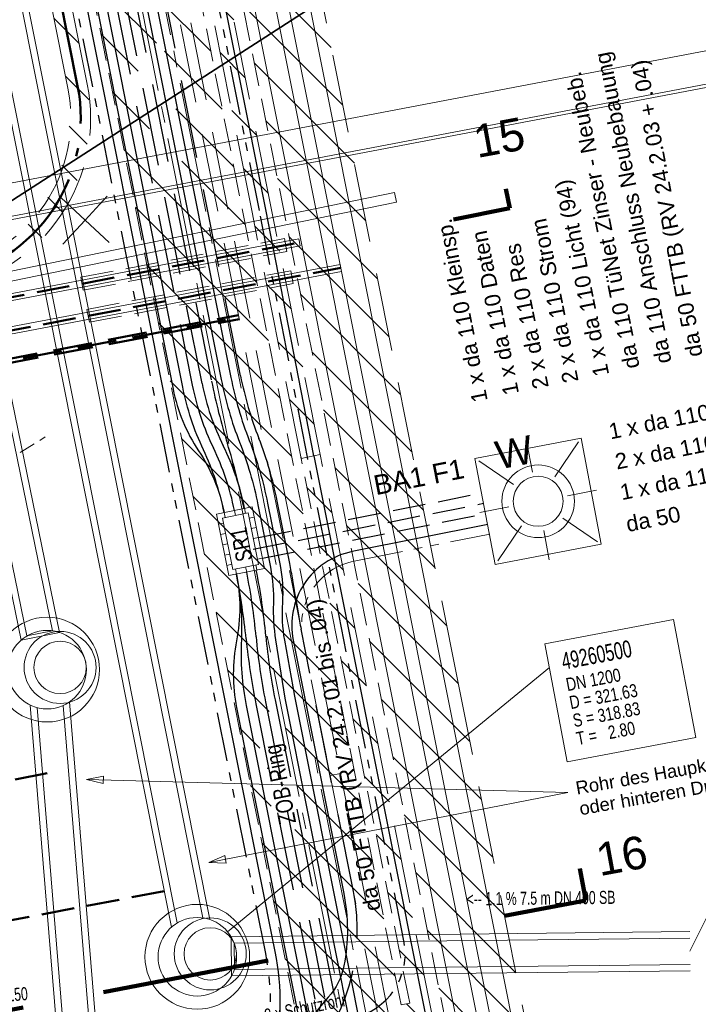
# Model space of a CAD drawing. Extents: x 3503739 to 3504470, y 5375172 to 5375561.
# Tile 106 of 142: x 3504189 to 3504199, y 5375432 to 5375447. Entities that reach past the tile are written whole.
import ezdxf

# ---------------------------------------------------------------- set-up
doc = ezdxf.new("R2010")
doc.units = 0
doc.header["$MEASUREMENT"] = 0
for name, pattern in [('1', [1.4, 0.5, -0.2, 0.5, -0.2]), ('103', [3.37501, 2.50001, -0.375, 0.125, -0.375]), ('2', [3.4, 1.2, -0.5, 1.2, -0.5]), ('211', [5, 3.75, -1.25]), ('237', [1.5, 0.75, -0.18, 0.13, -0.13, 0.13, -0.18]), ('3', [5.4, 2, -0.7, 2, -0.7]), ('48', [0.7001, 0.2501, -0.1, 0.25, -0.1]), ('49', [1.7001, 0.6001, -0.25, 0.6, -0.25]), ('85', [2.7501, 2.0001, -0.25, 0.25, -0.25]), ('97', [1.31251, 0.87501, -0.1875, 0.0625, -0.1875])]:
    doc.linetypes.add(name, pattern=pattern)
for name, color, linetype in [('$_LISY_$_TMP', 7, 'Continuous'), ('2WP_STR_LEER_STI', 7, 'Continuous'), ('68_BT_GEBPKT', 7, 'Continuous'), ('_4WP_ALLGEMEIN', 7, 'Continuous'), ('_4WP_FW_PLANUN', 7, 'Continuous'), ('_4WP_GRABEN', 7, 'Continuous'), ('_4WP_KANAL_STILL', 7, 'Continuous'), ('_4WP_KANALISATIO', 7, 'Continuous'), ('_4WP_KANCAD', 7, 'Continuous'), ('_4WP_KANCAD-T', 7, 'Continuous'), ('_4WP_KANCAD_', 7, 'Continuous'), ('_4WP_LICHT-KSR', 7, 'Continuous'), ('_4WP_LICHT-LAMPE', 7, 'Continuous'), ('_4WP_SCHNITTF_HR', 7, 'Continuous'), ('_4WP_STADT_BEW_S', 7, 'Continuous'), ('_4WP_STADT_DATEN', 7, 'Continuous'), ('_4WP_STADT_FTT3', 7, 'Continuous'), ('_4WP_STADT_KLEIN', 7, 'Continuous'), ('_4WP_STADT_RESER', 7, 'Continuous'), ('_4WP_STADT_SCHAS', 7, 'Continuous'), ('_4WP_STADT_STROM', 7, 'Continuous'), ('_4WP_STADT_WASSE', 7, 'Continuous'), ('_4WP_SWT-WASSER', 7, 'Continuous'), ('_4WP_T_NET', 7, 'Continuous'), ('_4WP_TELEKOM', 7, 'Continuous'), ('_KLETT211213', 7, 'Continuous'), ('_OST_2__CLIPPING', 7, 'Continuous'), ('AUSSCHNITT_OST_2', 7, 'Continuous'), ('K_FLURSTUECKE', 7, 'Continuous')]:
    doc.layers.add(name, color=color, linetype=linetype)
doc.styles.add('132', font='TXT', dxfattribs={"width": 0.7, "height": 0.2})
doc.styles.add('133', font='TXT', dxfattribs={"width": 0.7, "height": 0.26})
doc.styles.add('134', font='TXT', dxfattribs={"width": 0.8, "height": 0.2})
doc.styles.add('178', font='ARIAL.TTF', dxfattribs={"height": 0.24})
doc.styles.add('184', font='ARIAL.TTF', dxfattribs={"height": 0.2})
doc.styles.add('219', font='ARIAL.TTF', dxfattribs={"height": 0.24})
doc.styles.add('30', font='ARIAL.TTF', dxfattribs={"height": 0.43})
doc.styles.add('32', font='TXT', dxfattribs={"width": 0.8, "height": 0.25})
doc.styles.add('385', font='TXT', dxfattribs={"width": 0.8, "height": 0.26})
doc.styles.add('431', font='ARIAL.TTF', dxfattribs={"height": 0.3})
doc.styles.add('434', font='ARIAL.TTF', dxfattribs={"height": 0.24})
doc.styles.add('437', font='ARIAL.TTF', dxfattribs={"height": 0.24})
doc.styles.add('438', font='ARIAL.TTF', dxfattribs={"height": 0.5})
doc.styles.add('450', font='ARIAL.TTF', dxfattribs={"height": 0.24})
doc.styles.add('547', font='ARIAL.TTF', dxfattribs={"width": 0.7, "height": 0.2})
doc.styles.add('55', font='ARIAL.TTF', dxfattribs={"height": 0.24})
doc.styles.add('82', font='TXT', dxfattribs={"width": 0.7, "height": 0.2})
doc.styles.add('83', font='ARIAL.TTF', dxfattribs={"height": 0.24})

# ---------------------------------------------------------------- blocks, each defined once
blk = doc.blocks.new('_X23')
at = {"color": 32, "linetype": 'Continuous', "lineweight": 9}
for p, q in [((-3.498, 17.016), (-3.498, 17.016)), ((-3.322, 16.132), (-3.704, 16.515)), ((-3.145, 15.249), (-3.528, 15.631)), ((-2.969, 14.366), (-3.351, 14.748)), ((-2.793, 13.482), (-3.175, 13.864)), ((-2.616, 12.599), (-2.999, 12.981)), ((-2.44, 11.715), (-2.822, 12.097)), ((-2.264, 10.832), (-2.646, 11.214)), ((-2.087, 9.948), (-2.47, 10.331)), ((-1.911, 9.065), (-2.293, 9.447)), ((-1.735, 8.182), (-2.182, 8.628))]:
    blk.add_line(p, q, dxfattribs=at)
blk = doc.blocks.new('_X24')
at = {"color": 32, "linetype": 'Continuous', "lineweight": 9}
for p, q in [((3.329, -20.77), (1.801, -19.241)), ((3.506, -21.653), (1.977, -20.125)), ((3.682, -22.537), (2.153, -21.008)), ((3.858, -23.42), (2.33, -21.891)), ((4.035, -24.304), (2.506, -22.775)), ((4.211, -25.187), (2.682, -23.658)), ((4.387, -26.07), (2.859, -24.542)), ((4.564, -26.954), (3.035, -25.425)), ((4.74, -27.837), (3.211, -26.309)), ((4.916, -28.721), (3.387, -27.192)), ((5.093, -29.604), (3.564, -28.075)), ((5.269, -30.488), (3.74, -28.959)), ((5.445, -31.371), (3.916, -29.842)), ((5.622, -32.254), (4.093, -30.726)), ((5.798, -33.138), (4.269, -31.609)), ((5.974, -34.021), (4.445, -32.492)), ((6.15, -34.905), (4.622, -33.376)), ((6.327, -35.788), (4.798, -34.259)), ((6.503, -36.672), (4.974, -35.143))]:
    blk.add_line(p, q, dxfattribs=at)
blk = doc.blocks.new('_X25')
at = {"color": 32, "linetype": 'Continuous', "lineweight": 9}
for p, q in [((2.036, 3.451), (1.654, 3.833)), ((2.188, 2.591), (1.83, 2.95)), ((2.158, 1.915), (1.883, 2.19)), ((2.007, 1.358), (1.772, 1.593)), ((1.778, 0.881), (1.556, 1.102)), ((1.464, 0.487), (1.259, 0.692))]:
    blk.add_line(p, q, dxfattribs=at)
blk = doc.blocks.new('_X26')
at = {"color": 32, "linetype": 'Continuous', "lineweight": 9}
for p, q in [((-1.029, 6.699), (-1.411, 7.081)), ((-0.852, 5.816), (-1.234, 6.198)), ((-0.676, 4.932), (-1.058, 5.314)), ((-0.5, 4.049), (-0.882, 4.431)), ((-0.324, 3.166), (-0.706, 3.548)), ((-0.148, 2.283), (-0.53, 2.665)), ((0.027, 1.401), (-0.355, 1.782)), ((0.203, 0.518), (-0.179, 0.9)), ((0.011, 0.002), (-0.003, 0.017))]:
    blk.add_line(p, q, dxfattribs=at)
blk = doc.blocks.new('_X27')
at = {"color": 32, "linetype": 'Continuous', "lineweight": 9}
for p, q in [((-3.117, 15.616), (-5.148, 17.647)), ((-3.948, 15.74), (-4.972, 16.764)), ((-4.228, 15.313), (-4.796, 15.881)), ((-2.941, 14.733), (-3.825, 15.617)), ((-4.052, 14.43), (-4.62, 14.998)), ((-2.764, 13.849), (-3.649, 14.734)), ((-2.412, 12.083), (-4.444, 14.115)), ((-2.588, 12.966), (-3.558, 13.936)), ((-2.235, 11.199), (-4.268, 13.232)), ((-2.059, 10.316), (-4.092, 12.349)), ((-1.883, 9.432), (-3.916, 11.466)), ((-1.706, 8.549), (-3.74, 10.583)), ((-1.53, 7.665), (-3.564, 9.7)), ((-1.354, 6.782), (-3.388, 8.816)), ((-1.177, 5.899), (-3.212, 7.933)), ((-1.001, 5.015), (-3.036, 7.05)), ((-2.223, 5.53), (-2.86, 6.167)), ((-2.369, 4.969), (-2.684, 5.284)), ((-0.825, 4.132), (-1.965, 5.272)), ((-2.192, 4.085), (-2.508, 4.401)), ((-0.648, 3.248), (-1.789, 4.389)), ((-0.472, 2.365), (-1.833, 3.726)), ((-0.296, 1.481), (-2.332, 3.518)), ((-0.119, 0.598), (-2.157, 2.635)), ((-0.191, -0.038), (-1.981, 1.752))]:
    blk.add_line(p, q, dxfattribs=at)
blk = doc.blocks.new('2018')
at = {"color": 1, "linetype": 'Continuous', "lineweight": 9}
for p, q in [((0, 0), (-0.36663, 0.339974)), ((0, 0), (0.339974, 0.36663)), ((0, 0), (-0.339974, -0.36663)), ((0.36663, -0.339974), (0, 0))]:
    blk.add_line(p, q, dxfattribs=at)
blk = doc.blocks.new('WP_LP_1010')
at = {"color": 1, "linetype": 'Continuous', "lineweight": 9}
for p, q in [((0, 0.454947), (0, 0.909893)), ((0, 0.909893), (0, 0.454947)), ((-0.776636, 0.776649), (-0.321689, 0.321703)), ((0.321689, 0.321703), (0.776636, 0.776649)), ((0.321689, 0.321703), (0.776636, 0.776649)), ((-0.454947, 0), (-0.909893, 0)), ((-0.454947, 0), (-0.909893, 0)), ((0.454947, 0), (0.909893, 0)), ((-0.321689, -0.321689), (-0.776636, -0.776636)), ((-0.321689, -0.321689), (-0.776636, -0.776636)), ((0.321689, -0.321689), (0.776636, -0.776636)), ((0.321689, -0.321689), (0.776636, -0.776636)), ((0, -0.454947), (0, -0.909893)), ((0, -0.454947), (0, -0.909893))]:
    blk.add_line(p, q, dxfattribs=at)
at = {"color": 7, "linetype": 'Continuous', "lineweight": 20}
for p, q in [((0.8253, 0.8253), (-0.8253, 0.8253)), ((-0.8253, 0.8253), (-0.8253, -0.8253)), ((0.8253, 0.8253), (0.8253, -0.8253)), ((0.8253, -0.8253), (-0.8253, -0.8253))]:
    blk.add_line(p, q, dxfattribs=at)
for radius in [0.555163, 0.38185]:
    blk.add_circle((0, 0), radius, dxfattribs=at)
at = {"color": 1, "linetype": 'Continuous', "style": '30'}
blk.add_text('W', height=0.43, dxfattribs=at).set_placement((-0.503602, 0.589889))
blk = doc.blocks.new('ALG_00094')
at = {"color": 1, "linetype": 'Continuous', "lineweight": 20}
blk.add_lwpolyline([(0, 0), (0.3696, 0.08316), (0.3696, -0.08316), (0, 0)], dxfattribs=at)

msp = doc.modelspace()

# ---------------------------------------------------------------- linework, layer by layer
at = {"layer": '2WP_STR_LEER_STI', "color": 250, "linetype": '48', "lineweight": 9}
msp.add_line((3504189.127, 5375440.711), (3504189.509, 5375440.951), dxfattribs=at)
at = {"layer": '_4WP_FW_PLANUN', "color": 40, "linetype": '1', "lineweight": 50}
for p, q in [((3504175.63, 5375440.549), (3504193.393, 5375443.922)), ((3504175.723, 5375440.057), (3504194.024, 5375443.533))]:
    msp.add_line(p, q, dxfattribs=at)
at = {"layer": '_4WP_FW_PLANUN', "color": 7, "linetype": 'Continuous', "lineweight": 13}
for p, q in [((3504187.779, 5375442.912), (3504193.383, 5375443.976)), ((3504187.799, 5375442.804), (3504193.404, 5375443.868)), ((3504187.874, 5375442.421), (3504194.014, 5375443.587)), ((3504187.895, 5375442.313), (3504194.035, 5375443.479))]:
    msp.add_line(p, q, dxfattribs=at)
at = {"layer": '_4WP_FW_PLANUN', "color": 12, "linetype": '1', "lineweight": 20}
for p, q in [((3504190.053, 5375443.39), (3504193.163, 5375443.98)), ((3504190.09, 5375443.193), (3504193.202, 5375443.784)), ((3504190.146, 5375442.898), (3504193.261, 5375443.49)), ((3504190.184, 5375442.702), (3504193.298, 5375443.293))]:
    msp.add_line(p, q, dxfattribs=at)
at = {"layer": '_4WP_FW_PLANUN', "color": 12, "linetype": 'Continuous', "lineweight": 20}
for p, q in [((3504193.163, 5375443.98), (3504193.202, 5375443.784)), ((3504193.298, 5375443.293), (3504193.261, 5375443.49)), ((3504190.053, 5375443.39), (3504190.09, 5375443.193)), ((3504190.184, 5375442.702), (3504190.146, 5375442.898))]:
    msp.add_line(p, q, dxfattribs=at)
at = {"layer": '_4WP_FW_PLANUN', "color": 7, "linetype": 'Continuous', "lineweight": 9}
for p, q in [((3504193.404, 5375443.868), (3504193.383, 5375443.976)), ((3504194.035, 5375443.479), (3504194.014, 5375443.587))]:
    msp.add_line(p, q, dxfattribs=at)
at = {"layer": '_4WP_FW_PLANUN', "color": 7, "linetype": 'Continuous', "lineweight": 13}
for points in [[(3504182.633, 5375499.611), (3504188.972, 5375467.853), (3504190.933, 5375468.244), (3504191.387, 5375465.969), (3504189.426, 5375465.577), (3504197.675, 5375424.245)], [(3504182.84, 5375499.569), (3504189.125, 5375468.082), (3504191.086, 5375468.473), (3504191.617, 5375465.816), (3504189.655, 5375465.424), (3504197.829, 5375424.472)], [(3504183.18, 5375499.501), (3504189.376, 5375468.458), (3504191.337, 5375468.85), (3504191.993, 5375465.565), (3504190.032, 5375465.173), (3504198.081, 5375424.844)]]:
    msp.add_lwpolyline(points, dxfattribs=at)
msp.add_polyline3d([(3504182.293, 5375499.679, 0), (3504182.293, 5375499.679, 0), (3504188.721, 5375467.476, 0), (3504190.682, 5375467.868, 0), (3504191.011, 5375466.22, 0), (3504189.049, 5375465.829, 0), (3504197.423, 5375423.873, 0)], dxfattribs=at)
at = {"layer": '_4WP_GRABEN', "color": 21, "linetype": '1', "lineweight": 20}
for p, q in [((3504188.84, 5375466.024), (3504197.291, 5375423.678)), ((3504193.586, 5375430.913), (3504187.681, 5375460.546)), ((3504194.945, 5375432.276), (3504189.844, 5375457.835)), ((3504195.078, 5375432.302), (3504193.418, 5375440.621)), ((3504195.078, 5375432.302), (3504194.945, 5375432.276))]:
    msp.add_line(p, q, dxfattribs=at)
at = {"layer": '_4WP_GRABEN', "color": 7, "linetype": 'Continuous', "lineweight": 9}
msp.add_line((3504193.418, 5375440.621), (3504193.712, 5375440.68), dxfattribs=at)
msp.add_line((3504193.418, 5375440.621), (3504193.712, 5375440.68), dxfattribs=at)
at = {"layer": '_4WP_GRABEN', "color": 21, "linetype": '2', "lineweight": 20}
for points in [[(3504198.032, 5375426.098), (3504195.802, 5375437.269), (3504190.264, 5375465.016), (3504192.228, 5375465.408), (3504191.494, 5375469.085), (3504189.53, 5375468.693)], [(3504193.418, 5375440.621), (3504192.669, 5375444.384), (3504189.979, 5375457.862)], [(3504193.712, 5375440.68), (3504192.963, 5375444.443), (3504190.273, 5375457.921)]]:
    msp.add_lwpolyline(points, dxfattribs=at)
for points in [[(3504187.99, 5375443.51, 0.416941), (3504189.856, 5375446.278), (3504186.839, 5375461.396)], [(3504188.046, 5375443.215, 0.416942), (3504190.15, 5375446.337), (3504187.204, 5375461.096)], [(3504197.21, 5375423.664), (3504195.93, 5375430.076, 0.077616), (3504195.707, 5375430.684), (3504195.411, 5375432.165), (3504193.712, 5375440.68)]]:
    msp.add_lwpolyline(points, format="xyb", dxfattribs=at)
at = {"layer": '_4WP_KANAL_STILL', "color": 7, "linetype": '85', "lineweight": 13}
for p, q in [((3504185.996, 5375472.476), (3504199.699, 5375403.873)), ((3504200.042, 5375403.942), (3504186.34, 5375472.543))]:
    msp.add_line(p, q, dxfattribs=at)
at = {"layer": '_4WP_KANALISATIO', "color": 7, "linetype": 'Continuous', "lineweight": 9}
msp.add_line((3504194.874, 5375444.538), (3504194.844, 5375444.684), dxfattribs=at)
at = {"layer": '_4WP_KANALISATIO', "color": 1, "linetype": 'Continuous', "lineweight": 20}
for p in [(3504190.137, 5375435.72), (3504192.01, 5375434.448)]:
    msp.add_line(p, (3504197.497, 5375435.517), dxfattribs=at)
for radius in [0.55, 0.4]:
    msp.add_circle((3504189.735, 5375437.43), radius, dxfattribs=at)
at = {"layer": '_4WP_KANALISATIO', "color": 150, "linetype": 'Continuous', "lineweight": 20}
for radius in [0.55, 0.4]:
    msp.add_circle((3504192.03, 5375433.054, -998.989), radius, dxfattribs=at)
at = {"layer": '_4WP_KANCAD', "color": 1, "linetype": 'Continuous', "lineweight": 13}
for p, q in [((3504188.514, 5375443.387), (3504194.844, 5375444.684)), ((3504188.544, 5375443.24), (3504194.874, 5375444.538))]:
    msp.add_line(p, q, dxfattribs=at)
for points in [[(3504189.28, 5375436.854), (3504190.795, 5375418.376), (3504191.393, 5375418.425), (3504189.878, 5375436.903)], [(3504189.384, 5375436.816), (3504190.89, 5375418.43), (3504191.289, 5375418.463), (3504189.783, 5375436.849)]]:
    msp.add_lwpolyline(points, dxfattribs=at)
at = {"layer": '_4WP_KANCAD', "color": 150, "linetype": 'Continuous', "lineweight": 13}
for points in [[(3504199.357, 5375433.394), (3504192.348, 5375433.316), (3504192.355, 5375432.716), (3504199.363, 5375432.794)], [(3504199.358, 5375433.294), (3504192.395, 5375433.216), (3504192.4, 5375432.816), (3504199.362, 5375432.894)]]:
    msp.add_lwpolyline(points, dxfattribs=at)
at = {"layer": '_4WP_KANCAD', "color": 1, "linetype": 'Continuous', "lineweight": 20}
for radius in [0.8, 0.6]:
    msp.add_circle((3504189.537, 5375437.396, 317.319), radius, dxfattribs=at)
at = {"layer": '_4WP_KANCAD', "color": 150, "linetype": 'Continuous', "lineweight": 20}
for radius in [0.8, 0.6]:
    msp.add_circle((3504191.832, 5375433.01, 318.832), radius, dxfattribs=at)
at = {"layer": '_4WP_KANCAD-T', "color": 150, "linetype": 'Continuous', "lineweight": 20}
for p, q in [((3504192.296, 5375433.391), (3504197.212, 5375437.43)), ((3504199.36, 5375433.094), (3504201.14, 5375436.677))]:
    msp.add_line(p, q, dxfattribs=at)
at = {"layer": '_4WP_KANCAD-T', "color": 7, "linetype": 'Continuous', "lineweight": 13}
msp.add_lwpolyline([(3504197.144, 5375437.79), (3504199.109, 5375438.163), (3504199.45, 5375436.361), (3504197.485, 5375435.988), (3504197.144, 5375437.79)], dxfattribs=at)
at = {"layer": '_4WP_KANCAD-T', "color": 150, "linetype": 'Continuous', "lineweight": 20}
msp.add_lwpolyline([(3504197.144, 5375437.79), (3504199.109, 5375438.163), (3504199.45, 5375436.361), (3504197.485, 5375435.988), (3504197.144, 5375437.79)], dxfattribs=at)
at = {"layer": '_4WP_KANCAD_', "color": 150, "linetype": 'Continuous', "lineweight": 13}
for points in [[(3504192.025, 5375433.578), (3504180.19, 5375493.013), (3504179.601, 5375492.896), (3504191.436, 5375433.461)], [(3504191.918, 5375433.604), (3504180.101, 5375492.948), (3504179.708, 5375492.87), (3504191.525, 5375433.526)]]:
    msp.add_lwpolyline(points, dxfattribs=at)
at = {"layer": '_4WP_KANCAD_', "color": 1, "linetype": 'Continuous', "lineweight": 13}
for points in [[(3504183.346, 5375466.117), (3504189.139, 5375437.845), (3504189.727, 5375437.965), (3504183.934, 5375466.238)], [(3504183.451, 5375466.103), (3504189.228, 5375437.91), (3504189.619, 5375437.99), (3504183.843, 5375466.183)]]:
    msp.add_lwpolyline(points, dxfattribs=at)
at = {"layer": '_4WP_LICHT-KSR', "color": 190, "linetype": '1', "lineweight": 30}
for p, q in [((3504192.767, 5375439.413), (3504196.165, 5375440.092)), ((3504192.83, 5375439.1), (3504196.241, 5375439.78))]:
    msp.add_line(p, q, dxfattribs=at)
at = {"layer": '_4WP_LICHT-KSR', "color": 190, "linetype": '2', "lineweight": 30}
for points in [[(3504192.817, 5375458.531), (3504190.276, 5375458.024, 0.414214), (3504189.149, 5375456.335), (3504192.05, 5375441.8, 0.026259), (3504192.292, 5375440.849, -0.026524), (3504192.546, 5375439.858)], [(3504192.734, 5375438.916, -0.026462), (3504192.88, 5375437.909, 0.026411), (3504193.021, 5375436.934), (3504194.076, 5375431.653), (3504194.149, 5375430.952, -0.054507), (3504194.126, 5375426.409, 0.074264), (3504194.272, 5375422.157), (3504194.353, 5375421.714)]]:
    msp.add_lwpolyline(points, format="xyb", dxfattribs=at)
at = {"layer": '_4WP_SCHNITTF_HR', "color": 92, "linetype": '97', "lineweight": 100}
for p, q in [((3504196.548, 5375444.738), (3504196.607, 5375444.444)), ((3504196.607, 5375444.444), (3504195.679, 5375444.259))]:
    msp.add_line(p, q, dxfattribs=at)
at = {"layer": '_4WP_SCHNITTF_HR', "color": 92, "linetype": '211', "lineweight": 100}
for points in [[(3504196.528, 5375433.633), (3504197.771, 5375433.867), (3504197.679, 5375434.358)], [(3504180.483, 5375431.089), (3504180.576, 5375430.598), (3504192.917, 5375432.951)]]:
    msp.add_lwpolyline(points, dxfattribs=at)
at = {"layer": '_4WP_STADT_BEW_S', "color": 142, "linetype": 'Continuous', "lineweight": 30}
msp.add_lwpolyline([(3504193.614, 5375440.66), (3504192.88, 5375444.426), (3504189.131, 5375463.212), (3504189.082, 5375463.373), (3504189.013, 5375463.485), (3504182.166, 5375465.101, 0.084486), (3504175.821, 5375465.502), (3504174.659, 5375465.379, -0.032099), (3504173.668, 5375465.34, 0.032418), (3504172.667, 5375465.299), (3504171.861, 5375465.214, 0.032421), (3504170.874, 5375465.044, -0.032419), (3504169.886, 5375464.874)], format="xyb", dxfattribs=at)
at = {"layer": '_4WP_STADT_BEW_S', "color": 35, "linetype": '237', "lineweight": 30}
msp.add_lwpolyline([(3504193.516, 5375440.64), (3504192.782, 5375444.407), (3504189.248, 5375462.11)], dxfattribs=at)
msp.add_lwpolyline([(3504192.096, 5375431.656), (3504194.205, 5375432.077, 0.414213), (3504194.99, 5375433.253), (3504193.516, 5375440.64)], format="xyb", dxfattribs=at)
at = {"layer": '_4WP_STADT_BEW_S', "color": 5, "linetype": 'Continuous', "lineweight": 30}
msp.add_lwpolyline([(3504193.614, 5375440.66), (3504195.303, 5375432.194), (3504195.313, 5375432.145), (3504196.982, 5375423.785, 0.051261), (3504197.696, 5375421.47, -0.05126), (3504198.411, 5375419.155), (3504200.994, 5375406.211)], format="xyb", dxfattribs=at)
at = {"layer": '_4WP_STADT_DATEN', "color": 7, "linetype": 'Continuous', "lineweight": 30}
for points in [[(3504192.969, 5375429.765, -0.107289), (3504192.996, 5375431.427, 0.107283), (3504193.024, 5375433.088), (3504188.354, 5375456.486, 0.032833), (3504188.058, 5375457.59, -0.032835), (3504187.761, 5375458.694), (3504185.659, 5375469.225), (3504184.012, 5375477.478), (3504180.965, 5375480.948, -0.131651), (3504180.701, 5375481.481), (3504180.43, 5375482.839)], [(3504196.274, 5375439.614), (3504194.201, 5375439.2, 0.414214), (3504193.298, 5375437.847), (3504194.07, 5375433.977, -0.097876), (3504194.073, 5375432.872, -0.136401), (3504193.833, 5375432.393, 0.237449), (3504193.116, 5375429.795)]]:
    msp.add_lwpolyline(points, format="xyb", dxfattribs=at)
at = {"layer": '_4WP_STADT_FTT3', "color": 1, "linetype": '2', "lineweight": 30}
msp.add_lwpolyline([(3504184.652, 5375431.221), (3504185.045, 5375431.296, -0.090472), (3504185.942, 5375431.303), (3504190.761, 5375430.464, 0.527067), (3504194.218, 5375434.006), (3504193.418, 5375438.014, -0.012596), (3504193.332, 5375438.511, 0.012474), (3504193.244, 5375439.018), (3504193.054, 5375439.969, 0.043986), (3504192.773, 5375440.928, -0.044012), (3504192.492, 5375441.886), (3504189.535, 5375456.703, -0.414214), (3504190.32, 5375457.879), (3504192.846, 5375458.383)], format="xyb", dxfattribs=at)
at = {"layer": '_4WP_STADT_FTT3', "color": 1, "linetype": '237', "lineweight": 20}
msp.add_lwpolyline([(3504193.445, 5375437.876, -0.414214), (3504194.23, 5375439.053), (3504196.304, 5375439.467)], format="xyb", dxfattribs=at)
at = {"layer": '_4WP_STADT_KLEIN', "color": 3, "linetype": '237', "lineweight": 30}
msp.add_lwpolyline([(3504192.821, 5375429.736, -0.107288), (3504192.849, 5375431.397, 0.107289), (3504192.877, 5375433.059), (3504188.205, 5375456.467, 0.032483), (3504187.916, 5375457.54, -0.032879), (3504187.614, 5375458.665), (3504185.512, 5375469.196), (3504183.873, 5375477.409), (3504180.852, 5375480.849, -0.131652), (3504180.554, 5375481.452), (3504180.283, 5375482.81)], format="xyb", dxfattribs=at)
at = {"layer": '_4WP_STADT_RESER', "color": 7, "linetype": 'Continuous', "lineweight": 30}
msp.add_line((3504192.58, 5375436.846), (3504193.631, 5375431.581), dxfattribs=at)
for points in [[(3504192.242, 5375439.797, 0.061143), (3504191.926, 5375440.753, -0.06117), (3504191.609, 5375441.71), (3504186.1, 5375469.313), (3504184.43, 5375477.684), (3504181.66, 5375480.838, -0.131695), (3504181.293, 5375481.581), (3504181.095, 5375482.576, 0.048375), (3504180.866, 5375483.332, -0.04834), (3504180.645, 5375484.065), (3504181.146, 5375481.552, 0.131695), (3504181.547, 5375480.739), (3504184.29, 5375477.616), (3504185.953, 5375469.284), (3504191.462, 5375441.681, 0.097945), (3504191.852, 5375440.739, -0.097917), (3504192.242, 5375439.797)], [(3504192.43, 5375438.855, -0.098008), (3504192.431, 5375437.836, 0.09799), (3504192.433, 5375436.817), (3504193.483, 5375431.557), (3504193.554, 5375430.872, -0.054301), (3504193.53, 5375426.476, 0.074282), (3504193.682, 5375422.046), (3504193.763, 5375421.605)], [(3504192.43, 5375438.855, -0.061234), (3504192.505, 5375437.851, 0.061214), (3504192.58, 5375436.846)]]:
    msp.add_lwpolyline(points, format="xyb", dxfattribs=at)
at = {"layer": '_4WP_STADT_SCHAS', "color": 7, "linetype": 'Continuous', "lineweight": 20}
for p, q in [((3504192.399, 5375439.828), (3504192.414, 5375439.75)), ((3504192.555, 5375439.86), (3504192.571, 5375439.781)), ((3504192.242, 5375439.797), (3504192.257, 5375439.718)), ((3504192.705, 5375439.726), (3504192.626, 5375439.71)), ((3504192.234, 5375439.632), (3504192.155, 5375439.616)), ((3504192.736, 5375439.569), (3504192.657, 5375439.554)), ((3504192.265, 5375439.475), (3504192.187, 5375439.46)), ((3504192.767, 5375439.412), (3504192.689, 5375439.397)), ((3504192.296, 5375439.318), (3504192.218, 5375439.303)), ((3504192.798, 5375439.255), (3504192.72, 5375439.24)), ((3504192.328, 5375439.161), (3504192.249, 5375439.146)), ((3504192.83, 5375439.099), (3504192.751, 5375439.083)), ((3504192.359, 5375439.005), (3504192.281, 5375438.989)), ((3504192.414, 5375438.934), (3504192.43, 5375438.855)), ((3504192.587, 5375438.887), (3504192.571, 5375438.965)), ((3504192.728, 5375438.997), (3504192.743, 5375438.918))]:
    msp.add_line(p, q, dxfattribs=at)
for points in [[(3504192.312, 5375438.832, 0), (3504192.861, 5375438.942, 0), (3504192.673, 5375439.883, 0), (3504192.124, 5375439.773, 0), (3504192.312, 5375438.832, 0)], [(3504192.375, 5375438.926, 0), (3504192.767, 5375439.004, 0), (3504192.61, 5375439.789, 0), (3504192.218, 5375439.711, 0), (3504192.375, 5375438.926, 0)]]:
    msp.add_polyline3d(points, dxfattribs=at)
at = {"layer": '_4WP_STADT_STROM', "color": 3, "linetype": '1', "lineweight": 30}
msp.add_line((3504192.685, 5375439.234), (3504196.208, 5375439.937), dxfattribs=at)
at = {"layer": '_4WP_STADT_STROM', "color": 3, "linetype": '2', "lineweight": 30}
for points in [[(3504180.792, 5375484.094, 0.046377), (3504181.023, 5375483.318, -0.046728), (3504181.257, 5375482.535), (3504181.44, 5375481.611, 0.131695), (3504181.773, 5375480.937), (3504184.569, 5375477.753), (3504186.247, 5375469.343), (3504191.756, 5375441.739, 0.063641), (3504192.078, 5375440.784, -0.063614), (3504192.399, 5375439.828)], [(3504192.555, 5375439.86, 0.066081), (3504192.229, 5375440.814, -0.066104), (3504191.904, 5375441.769), (3504188.438, 5375459.135), (3504186.395, 5375469.372)], [(3504192.43, 5375438.855, -0.023953), (3504192.578, 5375437.865, 0.023929), (3504192.727, 5375436.875), (3504193.779, 5375431.606), (3504193.851, 5375430.915, -0.054445), (3504193.828, 5375426.442, 0.074282), (3504193.977, 5375422.101), (3504194.058, 5375421.66)], [(3504192.587, 5375438.887, -0.026448), (3504192.73, 5375437.896, 0.026426), (3504192.874, 5375436.905)], [(3504192.874, 5375436.905), (3504193.927, 5375431.628), (3504193.999, 5375430.937, -0.054478), (3504193.977, 5375426.429, 0.074345), (3504194.124, 5375422.128), (3504194.206, 5375421.687)]]:
    msp.add_lwpolyline(points, format="xyb", dxfattribs=at)
at = {"layer": '_4WP_STADT_WASSE', "color": 4, "linetype": '103', "lineweight": 50}
msp.add_lwpolyline([(3504186.887, 5375461.921), (3504190.003, 5375446.308, -0.416949), (3504188.018, 5375443.362), (3504175.545, 5375440.994)], format="xyb", dxfattribs=at)
at = {"layer": '_4WP_SWT-WASSER', "color": 4, "linetype": '2', "lineweight": 20}
for p, q in [((3504187.583, 5375467.249), (3504193.864, 5375435.78)), ((3504187.74, 5375467.28), (3504194.021, 5375435.811))]:
    msp.add_line(p, q, dxfattribs=at)
at = {"layer": '_4WP_SWT-WASSER', "color": 4, "linetype": '49', "lineweight": 50}
for p, q in [((3504175.807, 5375439.615), (3504192.467, 5375442.779)), ((3504187.962, 5375441.956), (3504192.461, 5375442.81)), ((3504187.974, 5375441.894), (3504192.473, 5375442.748))]:
    msp.add_line(p, q, dxfattribs=at)
at = {"layer": '_4WP_SWT-WASSER', "color": 7, "linetype": 'Continuous', "lineweight": 9}
for p, q in [((3504192.461, 5375442.81), (3504192.473, 5375442.748)), ((3504193.864, 5375435.78), (3504194.021, 5375435.811)), ((3504193.864, 5375435.78), (3504194.021, 5375435.811))]:
    msp.add_line(p, q, dxfattribs=at)
at = {"layer": '_4WP_SWT-WASSER', "color": 4, "linetype": '3', "lineweight": 20}
for points in [[(3504193.864, 5375435.78), (3504196.285, 5375423.646, 0.041274), (3504197.202, 5375420.452, -0.041274), (3504198.111, 5375417.284), (3504200.347, 5375406.081)], [(3504194.021, 5375435.811), (3504196.442, 5375423.677, 0.041274), (3504197.352, 5375420.509, -0.041274), (3504198.268, 5375417.315), (3504200.504, 5375406.115)]]:
    msp.add_lwpolyline(points, format="xyb", dxfattribs=at)
at = {"layer": '_4WP_T_NET', "color": 32, "linetype": 'Continuous', "lineweight": 30}
msp.add_lwpolyline([(3504189.27, 5375456.498), (3504192.198, 5375441.828, 0.044042), (3504192.478, 5375440.869, -0.044015), (3504192.759, 5375439.911), (3504192.949, 5375438.959, -0.058546), (3504192.994, 5375438.405, 0.048748), (3504193.028, 5375437.849), (3504193.169, 5375436.961), (3504194.224, 5375431.677), (3504194.297, 5375430.973, -0.054601), (3504194.275, 5375426.39, 0.062288), (3504194.312, 5375422.853, 0.093062), (3504194.491, 5375422.313, -0.081042), (3504194.684, 5375421.775), (3504194.892, 5375420.652, 0.081806), (3504195.112, 5375420.04, 0.031595), (3504195.29, 5375419.764, -0.109639), (3504196.168, 5375417.783), (3504199.813, 5375399.679, 0.028652)], format="xyb", dxfattribs=at)
at = {"layer": '_4WP_TELEKOM', "color": 114, "linetype": 'Continuous', "lineweight": 30}
msp.add_lwpolyline([(3504194.148, 5375490.154), (3504185.534, 5375484.554), (3504184.59, 5375483.505, 0.225923), (3504184.346, 5375482.68), (3504184.722, 5375480.297, 0.03707), (3504184.989, 5375479.156, -0.02688), (3504185.281, 5375478.018), (3504186.211, 5375473.356), (3504186.983, 5375469.489), (3504189.023, 5375459.265, -0.027102), (3504189.22, 5375457.895, 0.027103), (3504189.418, 5375456.524), (3504192.345, 5375441.857, 0.044042), (3504192.626, 5375440.898, -0.044015), (3504192.906, 5375439.94), (3504193.096, 5375438.989, -0.067065), (3504193.132, 5375438.418, 0.062053), (3504193.163, 5375437.846), (3504193.316, 5375436.99), (3504194.372, 5375431.7), (3504194.446, 5375430.989, -0.040493), (3504194.526, 5375427.562, 0.486498), (3504195.706, 5375426.52), (3504275.505, 5375441.26)], format="xyb", dxfattribs=at)
at = {"layer": '_KLETT211213', "color": 1, "linetype": '1', "lineweight": 50}
msp.add_line((3504185.61, 5375435.066), (3504189.623, 5375435.828), dxfattribs=at)
at = {"layer": '_KLETT211213', "color": 150, "linetype": '1', "lineweight": 50}
msp.add_line((3504186.018, 5375433.005), (3504191.326, 5375434.012), dxfattribs=at)
at = {"layer": '_OST_2__CLIPPING', "color": 7, "linetype": 'Continuous', "lineweight": 9}
msp.add_line((3504127.95, 5375432.668), (3504243.284, 5375454.594), dxfattribs=at)
at = {"layer": 'AUSSCHNITT_OST_2', "color": 7, "linetype": 'Continuous', "lineweight": 9}
for p, q in [((3504125.342, 5375432.732), (3504260.914, 5375458.505)), ((3504127.891, 5375432.708), (3504260.516, 5375457.921))]:
    msp.add_line(p, q, dxfattribs=at)
at = {"layer": 'K_FLURSTUECKE', "color": 252, "linetype": 'Continuous', "lineweight": 30}
for p, q in [((3504203.847, 5375454.131), (3504187.283, 5375443.459)), ((3504187.283, 5375443.459), (3504203.847, 5375454.131)), ((3504203.847, 5375454.131), (3504187.283, 5375443.459)), ((3504187.283, 5375443.459), (3504203.847, 5375454.131))]:
    msp.add_line(p, q, dxfattribs=at)

# ---------------------------------------------------------------- block references
at = {"layer": '$_LISY_$_TMP', "color": 7, "xscale": 0.699999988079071, "yscale": 0.699999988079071}
for p, rotation in [((3504190.137, 5375435.72), 358.4191418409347), ((3504192.01, 5375434.448), 11.02379236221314)]:
    msp.add_blockref('ALG_00094', p, dxfattribs=dict(at, rotation=rotation))
at = {"layer": '68_BT_GEBPKT', "color": 7}
msp.add_blockref('2018', (3504190.117, 5375444.262), dxfattribs=at)
at = {"layer": '_4WP_GRABEN'}
for name, p in [('_X24', (3504190.55, 5375467.671)), ('_X27', (3504195.155, 5375431.226)), ('_X25', (3504187.99, 5375443.51)), ('_X26', (3504193.418, 5375440.621)), ('_X23', (3504197.21, 5375423.664))]:
    msp.add_blockref(name, p, dxfattribs=at)
at = {"layer": '_4WP_LICHT-LAMPE', "color": 7, "rotation": 10.8}
msp.add_blockref('WP_LP_1010', (3504197.041, 5375439.967), dxfattribs=at)

# ---------------------------------------------------------------- texts
at = {"layer": '_4WP_ALLGEMEIN', "color": 7, "linetype": 'Continuous', "style": '385', "width": 0.8}
msp.add_text('ZOB-Ring', height=0.26, rotation=101.2869, dxfattribs=at).set_placement((3504193.343, 5375435.062))
at = {"layer": '_4WP_KANALISATIO', "color": 1, "linetype": 'Continuous', "style": '184'}
for s, p in [('Rohr des Haupkanals im vorderen', (3504197.634, 5375435.486)), ('oder hinteren Drittel anbohren!', (3504197.69, 5375435.171))]:
    msp.add_text(s, height=0.2, rotation=10.0533, dxfattribs=at).set_placement(p)
at = {"layer": '_4WP_KANALISATIO', "color": 1, "linetype": 'Continuous', "style": '82', "width": 0.7}
msp.add_text('DN 150', height=0.2, rotation=4.6847, dxfattribs=at).set_placement((3504188.616, 5375432.298))
at = {"layer": '_4WP_KANCAD-T', "color": 150, "linetype": 'Continuous'}
for s, height, rotation, style, width, p in [('49260500', 0.26, 10.737, '133', 0.7, (3504197.426, 5375437.394)), ('DN 1200', 0.2, 10.737, '134', 0.8, (3504197.488, 5375437.066)), ('D = 321.63', 0.2, 10.737, '134', 0.8, (3504197.54, 5375436.791)), ('S = 318.83', 0.2, 10.737, '134', 0.8, (3504197.592, 5375436.516)), ('T =   2.80', 0.2, 10.737, '134', 0.8, (3504197.645, 5375436.241)), ('<-- 1.1 % 7.5 m DN 400 SB', 0.2, 0.6393, '132', 0.7, (3504195.949, 5375433.793))]:
    msp.add_text(s, height=height, rotation=rotation, dxfattribs=dict(at, style=style, width=width)).set_placement(p)
at = {"layer": '_4WP_LICHT-KSR', "color": 190, "linetype": 'Continuous', "style": '55'}
for s, rotation, p in [('1 x da 110 Licht (94)', 101.2869, (3504198.128, 5375441.902)), ('2 x da 110 Licht', 11.2869, (3504198.244, 5375440.452))]:
    msp.add_text(s, height=0.24, rotation=rotation, dxfattribs=at).set_placement(p)
at = {"layer": '_4WP_LICHT-LAMPE', "color": 190, "linetype": 'Continuous', "style": '431'}
msp.add_text('BA1 F1', height=0.3, rotation=10.9801, dxfattribs=at).set_placement((3504194.56, 5375440.06))
at = {"layer": '_4WP_SCHNITTF_HR', "color": 7, "linetype": 'Continuous', "style": '438'}
for s, p in [('15', (3504196.108, 5375445.21)), ('16', (3504197.98, 5375434.24))]:
    msp.add_text(s, height=0.5, rotation=10.399, dxfattribs=at).set_placement(p)
at = {"layer": '_4WP_STADT_BEW_S', "color": 5, "linetype": 'Continuous', "style": '547', "width": 0.7}
msp.add_text('2 x Schutzrohr', height=0.2, rotation=11.2869, dxfattribs=at).set_placement((3504192.883, 5375432.012))
at = {"layer": '_4WP_STADT_DATEN', "color": 7, "linetype": 'Continuous', "style": '434'}
for rotation, p in [(101.2869, (3504196.75, 5375441.617)), (11.2869, (3504198.147, 5375440.913))]:
    msp.add_text('1 x da 110 Daten', height=0.24, rotation=rotation, dxfattribs=at).set_placement(p)
at = {"layer": '_4WP_STADT_FTT3', "color": 1, "linetype": 'Continuous', "style": '178'}
for s, rotation, p in [('da 50 FTTB (RV 24.2.03 + .04)', 100.7962, (3504199.557, 5375442.197)), ('da 50', 11.2869, (3504198.411, 5375439.497)), ('da 50 FTTB (RV 24.2.01 bis .04)', 100.7962, (3504194.636, 5375433.732))]:
    msp.add_text(s, height=0.24, rotation=rotation, dxfattribs=at).set_placement(p)
at = {"layer": '_4WP_STADT_KLEIN', "color": 7, "linetype": 'Continuous', "style": '434'}
msp.add_text('1 x da 110 Kleinsp.', height=0.24, rotation=101.2869, dxfattribs=at).set_placement((3504196.272, 5375441.506))
at = {"layer": '_4WP_STADT_RESER', "color": 7, "linetype": 'Continuous', "style": '437'}
msp.add_text('2 x da 110 Res', height=0.24, rotation=101.2869, dxfattribs=at).set_placement((3504197.204, 5375441.712))
at = {"layer": '_4WP_STADT_SCHAS', "color": 7, "linetype": 'Continuous', "style": '32', "width": 0.8}
msp.add_text('SR1', height=0.25, rotation=101.2923, dxfattribs=at).set_placement((3504192.68, 5375439.076))
at = {"layer": '_4WP_STADT_STROM', "color": 7, "linetype": 'Continuous', "style": '219'}
for s, rotation, p in [('2 x da 110 Strom', 101.2869, (3504197.66, 5375441.803)), ('1 x da 110 Strom', 11.2869, (3504198.32, 5375439.984))]:
    msp.add_text(s, height=0.24, rotation=rotation, dxfattribs=at).set_placement(p)
at = {"layer": '_4WP_T_NET', "color": 34, "linetype": 'Continuous', "style": '83'}
msp.add_text('da 110 TüNet Zinser - Neubeb.', height=0.24, rotation=101.2869, dxfattribs=at).set_placement((3504198.594, 5375442.018))
at = {"layer": '_4WP_TELEKOM', "color": 255, "linetype": 'Continuous', "style": '450'}
msp.add_text('da 110 Anschluss Neubebauung', height=0.24, rotation=101.2869, dxfattribs=at).set_placement((3504199.081, 5375442.097))

doc.saveas('drawing.dxf')
